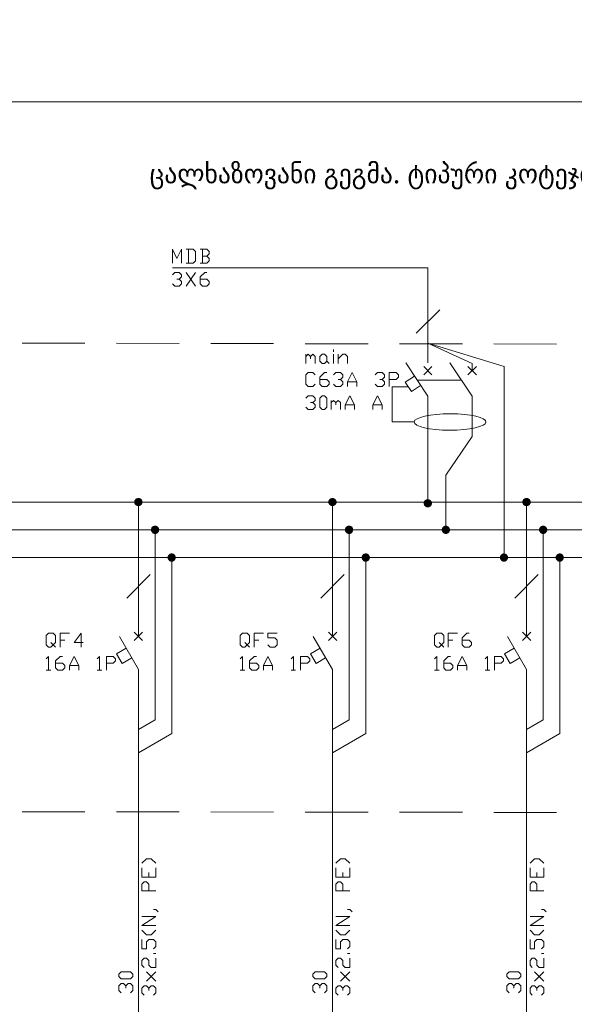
# Model space of a CAD drawing. Header units: millimetres. Extents: x 413 to 305578, y 115 to 38116.
# Tile 183 of 194: x 149347 to 159872, y 19405 to 38070. Entities that reach past the tile are written whole.
import ezdxf

# ---------------------------------------------------------------- set-up
doc = ezdxf.new("R2010")
doc.units = ezdxf.units.MM
for name, color, linetype in [('PDF _0', 1, 'Continuous'), ('PDF _Рамка1', 7, 'Continuous'), ('PDF _Схема', 7, 'Continuous'), ('PDF _Текст', 7, 'Continuous'), ('PDF _Форматка', 7, 'Continuous'), ('PDF _Элемент', 7, 'Continuous')]:
    doc.layers.add(name, color=color, linetype=linetype)
doc.styles.add('PDF Sylfaen', font='sylfaen.ttf')

msp = doc.modelspace()

# ---------------------------------------------------------------- linework, layer by layer
at = {"layer": 'PDF _0', "color": 7, "lineweight": 0}
for points in [[(157094, 33368), (157094, 31935)], [(157094, 30066), (157094, 29437)]]:
    msp.add_lwpolyline(points, dxfattribs=at)
at = {"layer": 'PDF _Рамка1', "lineweight": 0}
for points in [[(149393, 31939), (150586, 31935)], [(151183, 31935), (152376, 31932)], [(152973, 31932), (154166, 31932)], [(154763, 31928), (155957, 31928)], [(156553, 31928), (157747, 31924)], [(158538, 27862), (158538, 31494), (157094, 31935), (157934, 31554)], [(158343, 31924), (159537, 31920)], [(157934, 30933), (157934, 30169), (157436, 29437), (157436, 28387)], [(151919, 28399), (151919, 24795), (151601, 24612)], [(155599, 28399), (155599, 24795), (155284, 24612)], [(159282, 28399), (159282, 24795), (158964, 24612)], [(152233, 27874), (152233, 24536), (151601, 24170)], [(155913, 27874), (155913, 24536), (155284, 24170)], [(159596, 27874), (159596, 24536), (158964, 24170)], [(150586, 23056), (149393, 23056)], [(152376, 23052), (151183, 23052)], [(154166, 23048), (152973, 23052)], [(155957, 23044), (154763, 23048)], [(157747, 23044), (156553, 23044)], [(159537, 23040), (158343, 23040)]]:
    msp.add_lwpolyline(points, dxfattribs=at)
at = {"layer": 'PDF _Схема', "lineweight": 0}
for points in [[(157094, 33368), (152245, 33368)], [(156871, 32126), (157317, 32572)], [(155304, 31772), (155304, 31816)], [(154779, 31554), (154779, 31729)], [(154779, 31685), (154823, 31729), (154867, 31685), (154867, 31641)], [(154867, 31685), (154910, 31729), (154954, 31685), (154954, 31554)], [(155173, 31597), (155217, 31554)], [(155304, 31554), (155304, 31729)], [(155392, 31554), (155392, 31729)], [(155392, 31641), (155479, 31729), (155523, 31729), (155567, 31685), (155567, 31554)], [(154954, 31160), (154910, 31116), (154823, 31116), (154779, 31160), (154779, 31335), (154823, 31379), (154910, 31379), (154954, 31335)], [(155042, 31247), (155173, 31247), (155217, 31204), (155217, 31160), (155173, 31116), (155085, 31116), (155042, 31160), (155042, 31291), (155129, 31379), (155173, 31379)], [(155304, 31335), (155348, 31379), (155435, 31379), (155479, 31335), (155479, 31291), (155435, 31247), (155392, 31247)], [(155567, 31116), (155567, 31204), (155654, 31379), (155742, 31204), (155742, 31116)], [(156092, 31335), (156140, 31379), (156227, 31379), (156271, 31335), (156271, 31291), (156227, 31247), (156183, 31247)], [(156358, 31116), (156358, 31379), (156490, 31379), (156533, 31335), (156533, 31291), (156490, 31247), (156358, 31247)], [(155435, 31247), (155479, 31204), (155479, 31160), (155435, 31116), (155348, 31116), (155304, 31160)], [(155567, 31204), (155742, 31204)], [(156227, 31247), (156271, 31204), (156271, 31160), (156227, 31116), (156140, 31116), (156092, 31160)], [(154779, 30897), (154823, 30941), (154910, 30941), (154954, 30897), (154954, 30853), (154910, 30810), (154867, 30810)], [(154910, 30810), (154954, 30766), (154954, 30722), (154910, 30678), (154823, 30678), (154779, 30722)], [(155260, 30678), (155260, 30853)], [(155260, 30810), (155304, 30853), (155348, 30810), (155348, 30766)], [(155348, 30810), (155392, 30853), (155435, 30810), (155435, 30678)], [(155523, 30678), (155523, 30766), (155610, 30941), (155698, 30766), (155698, 30678)], [(156048, 30678), (156048, 30766), (156140, 30941), (156227, 30766), (156227, 30678)], [(155523, 30766), (155698, 30766)], [(156048, 30766), (156227, 30766)], [(138839, 28924), (176265, 28924)], [(138839, 28399), (176265, 28399)], [(138839, 27874), (176265, 27874)], [(151378, 27106), (151823, 27552)], [(155061, 27106), (155507, 27552)], [(158741, 27106), (159187, 27552)], [(149938, 26263), (149985, 26219), (149938, 26175), (149894, 26175), (149850, 26219), (149850, 26394), (149894, 26438), (149985, 26438), (150029, 26394), (150029, 26263), (149985, 26219), (150029, 26175)], [(150117, 26175), (150117, 26438), (150292, 26438)], [(150554, 26263), (150379, 26263), (150511, 26438), (150511, 26175)], [(153621, 26263), (153665, 26219), (153621, 26175), (153578, 26175), (153534, 26219), (153534, 26394), (153578, 26438), (153665, 26438), (153709, 26394), (153709, 26263), (153665, 26219), (153709, 26175)], [(153796, 26175), (153796, 26438), (153971, 26438)], [(154059, 26219), (154103, 26175), (154190, 26175), (154234, 26219), (154234, 26306), (154190, 26350), (154059, 26350), (154059, 26438), (154234, 26438)], [(157305, 26263), (157349, 26219), (157305, 26175), (157261, 26175), (157218, 26219), (157218, 26394), (157261, 26438), (157349, 26438), (157393, 26394), (157393, 26263), (157349, 26219), (157393, 26175)], [(157480, 26175), (157480, 26438), (157655, 26438)], [(157743, 26306), (157874, 26306), (157918, 26263), (157918, 26219), (157874, 26175), (157786, 26175), (157743, 26219), (157743, 26350), (157830, 26438), (157874, 26438)], [(150117, 26306), (150204, 26306)], [(153796, 26306), (153884, 26306)], [(157480, 26306), (157568, 26306)], [(149850, 25956), (149894, 26000), (149894, 25738)], [(150029, 25869), (150160, 25869), (150204, 25825), (150204, 25781), (150160, 25738), (150073, 25738), (150029, 25781), (150029, 25913), (150117, 26000), (150160, 26000)], [(150292, 25738), (150292, 25825), (150379, 26000), (150467, 25825), (150467, 25738)], [(150817, 25956), (150861, 26000), (150861, 25738)], [(150992, 25738), (150992, 26000), (151123, 26000), (151167, 25956), (151167, 25913), (151123, 25869), (150992, 25869)], [(153534, 25956), (153578, 26000), (153578, 25738)], [(153709, 25869), (153840, 25869), (153884, 25825), (153884, 25781), (153840, 25738), (153753, 25738), (153709, 25781), (153709, 25913), (153796, 26000), (153840, 26000)], [(153971, 25738), (153971, 25825), (154059, 26000), (154147, 25825), (154147, 25738)], [(154497, 25956), (154540, 26000), (154540, 25738)], [(154676, 25738), (154676, 26000), (154807, 26000), (154851, 25956), (154851, 25913), (154807, 25869), (154676, 25869)], [(157218, 25956), (157261, 26000), (157261, 25738)], [(157393, 25869), (157524, 25869), (157568, 25825), (157568, 25781), (157524, 25738), (157436, 25738), (157393, 25781), (157393, 25913), (157480, 26000), (157524, 26000)], [(157655, 25738), (157655, 25825), (157743, 26000), (157830, 25825), (157830, 25738)], [(158180, 25956), (158224, 26000), (158224, 25738)], [(158355, 25738), (158355, 26000), (158487, 26000), (158530, 25956), (158530, 25913), (158487, 25869), (158355, 25869)], [(150292, 25825), (150467, 25825)], [(153971, 25825), (154147, 25825)], [(157655, 25825), (157830, 25825)], [(149850, 25738), (149938, 25738)], [(150817, 25738), (150904, 25738)], [(153534, 25738), (153621, 25738)], [(154497, 25738), (154584, 25738)], [(157218, 25738), (157305, 25738)], [(158180, 25738), (158268, 25738)]]:
    msp.add_lwpolyline(points, dxfattribs=at)
for points in [[(155129, 31554), (155085, 31554), (155042, 31597), (155042, 31685), (155085, 31729), (155129, 31729), (155173, 31685), (155173, 31597)], [(155085, 30678), (155042, 30722), (155042, 30897), (155085, 30941), (155129, 30941), (155173, 30897), (155173, 30722), (155129, 30678)]]:
    msp.add_lwpolyline(points, close=True, dxfattribs=at)
at = {"layer": 'PDF _Текст', "lineweight": 0}
for points in [[(152245, 33455), (152245, 33718), (152332, 33543), (152420, 33718), (152420, 33455)], [(152508, 33455), (152639, 33455), (152683, 33499), (152683, 33674), (152639, 33718), (152508, 33718)], [(152551, 33718), (152551, 33455)], [(152901, 33586), (152945, 33630), (152945, 33674), (152901, 33718), (152770, 33718)], [(152814, 33718), (152814, 33455)], [(152770, 33455), (152901, 33455), (152945, 33499), (152945, 33543), (152901, 33586), (152814, 33586)], [(152245, 33236), (152289, 33280), (152376, 33280), (152420, 33236), (152420, 33193), (152376, 33149), (152332, 33149)], [(152508, 33018), (152683, 33280)], [(152508, 33280), (152683, 33018)], [(152770, 33149), (152901, 33149), (152945, 33105), (152945, 33061), (152901, 33018), (152814, 33018), (152770, 33061), (152770, 33193), (152858, 33280), (152901, 33280)], [(152376, 33149), (152420, 33105), (152420, 33061), (152376, 33018), (152289, 33018), (152245, 33061)], [(151668, 22078), (151756, 22165), (151843, 22165), (151931, 22078)], [(155348, 22078), (155435, 22165), (155523, 22165), (155610, 22078)], [(159032, 22078), (159119, 22165), (159207, 22165), (159294, 22078)], [(151931, 21990), (151931, 21815), (151668, 21815), (151668, 21990)], [(151799, 21815), (151799, 21903)], [(155610, 21990), (155610, 21815), (155348, 21815), (155348, 21990)], [(155479, 21815), (155479, 21903)], [(159294, 21990), (159294, 21815), (159032, 21815), (159032, 21990)], [(159163, 21815), (159163, 21903)], [(151931, 21553), (151668, 21553), (151668, 21684), (151712, 21728), (151756, 21728), (151799, 21684), (151799, 21553)], [(155610, 21553), (155348, 21553), (155348, 21684), (155392, 21728), (155435, 21728), (155479, 21684), (155479, 21553)], [(159294, 21553), (159032, 21553), (159032, 21684), (159075, 21728), (159119, 21728), (159163, 21684), (159163, 21553)], [(151887, 21203), (151931, 21203), (151974, 21159)], [(155567, 21203), (155610, 21203), (155654, 21159)], [(159250, 21203), (159294, 21203), (159338, 21159)], [(151931, 20896), (151668, 20896), (151931, 21071), (151668, 21071)], [(155610, 20896), (155348, 20896), (155610, 21071), (155348, 21071)], [(159294, 20896), (159032, 20896), (159294, 21071), (159032, 21071)], [(151668, 20809), (151756, 20721), (151843, 20721), (151931, 20809)], [(155348, 20809), (155435, 20721), (155523, 20721), (155610, 20809)], [(159032, 20809), (159119, 20721), (159207, 20721), (159294, 20809)], [(151887, 20455), (151931, 20498), (151931, 20586), (151887, 20630), (151799, 20630), (151756, 20586), (151756, 20455), (151668, 20455), (151668, 20630)], [(155567, 20455), (155610, 20498), (155610, 20586), (155567, 20630), (155479, 20630), (155435, 20586), (155435, 20455), (155348, 20455), (155348, 20630)], [(159250, 20455), (159294, 20498), (159294, 20586), (159250, 20630), (159163, 20630), (159119, 20586), (159119, 20455), (159032, 20455), (159032, 20630)], [(151931, 20367), (151887, 20367)], [(155610, 20367), (155567, 20367)], [(159294, 20367), (159250, 20367)], [(151712, 20105), (151668, 20148), (151668, 20236), (151712, 20280), (151756, 20280), (151799, 20236), (151799, 20148), (151843, 20105), (151931, 20105), (151931, 20280)], [(155392, 20105), (155348, 20148), (155348, 20236), (155392, 20280), (155435, 20280), (155479, 20236), (155479, 20148), (155523, 20105), (155610, 20105), (155610, 20280)], [(159075, 20105), (159032, 20148), (159032, 20236), (159075, 20280), (159119, 20280), (159163, 20236), (159163, 20148), (159207, 20105), (159294, 20105), (159294, 20280)], [(151931, 19842), (151756, 20017)], [(151756, 19842), (151931, 20017)], [(155610, 19842), (155435, 20017)], [(155435, 19842), (155610, 20017)], [(159294, 19842), (159119, 20017)], [(159119, 19842), (159294, 20017)], [(151274, 19623), (151231, 19667), (151231, 19755), (151274, 19798), (151318, 19798), (151362, 19755), (151362, 19711)], [(151362, 19755), (151406, 19798), (151449, 19798), (151493, 19755), (151493, 19667), (151449, 19623)], [(154954, 19623), (154910, 19667), (154910, 19755), (154954, 19798), (154998, 19798), (155042, 19755), (155042, 19711)], [(155042, 19755), (155085, 19798), (155129, 19798), (155173, 19755), (155173, 19667), (155129, 19623)], [(158638, 19623), (158594, 19667), (158594, 19755), (158638, 19798), (158682, 19798), (158725, 19755), (158725, 19711)], [(158725, 19755), (158769, 19798), (158813, 19798), (158857, 19755), (158857, 19667), (158813, 19623)], [(151712, 19580), (151668, 19623), (151668, 19711), (151712, 19755), (151756, 19755), (151799, 19711), (151799, 19667)], [(151799, 19711), (151843, 19755), (151887, 19755), (151931, 19711), (151931, 19623), (151887, 19580)], [(155392, 19580), (155348, 19623), (155348, 19711), (155392, 19755), (155435, 19755), (155479, 19711), (155479, 19667)], [(155479, 19711), (155523, 19755), (155567, 19755), (155610, 19711), (155610, 19623), (155567, 19580)], [(159075, 19580), (159032, 19623), (159032, 19711), (159075, 19755), (159119, 19755), (159163, 19711), (159163, 19667)], [(159163, 19711), (159207, 19755), (159250, 19755), (159294, 19711), (159294, 19623), (159250, 19580)]]:
    msp.add_lwpolyline(points, dxfattribs=at)
for points in [[(151493, 19930), (151449, 19886), (151274, 19886), (151231, 19930), (151231, 19973), (151274, 20017), (151449, 20017), (151493, 19973)], [(155173, 19930), (155129, 19886), (154954, 19886), (154910, 19930), (154910, 19973), (154954, 20017), (155129, 20017), (155173, 19973)], [(158857, 19930), (158813, 19886), (158638, 19886), (158594, 19930), (158594, 19973), (158638, 20017), (158813, 20017), (158857, 19973)]]:
    msp.add_lwpolyline(points, close=True, dxfattribs=at)
at = {"layer": 'PDF _Форматка', "lineweight": 0}
msp.add_lwpolyline([(130123, 38070), (130123, 36510), (130123, 361), (184615, 361), (184615, 36510), (141425, 36510)], dxfattribs=at)
at = {"layer": 'PDF _Элемент', "lineweight": 0}
for points in [[(157094, 31562), (157094, 31935)], [(157094, 30066), (157094, 30933), (156673, 31562)], [(157934, 30933), (157512, 31562)], [(157934, 31414), (157934, 31554)], [(157170, 31494), (157015, 31335)], [(157170, 31335), (157015, 31494)], [(158013, 31335), (157854, 31494)], [(158013, 31494), (157854, 31335)], [(156840, 31311), (156665, 31196), (156780, 31021), (156955, 31136)], [(156887, 31239), (157727, 31239)], [(156832, 30444), (156418, 30444), (156418, 31108), (156720, 31108)], [(157094, 28900), (157094, 29437)], [(151601, 26378), (151601, 28912)], [(155284, 26378), (155284, 28912)], [(158964, 26378), (158964, 28912)], [(151601, 25750), (151239, 26378)], [(151680, 26458), (151521, 26299)], [(151680, 26299), (151521, 26458)], [(155284, 25750), (154918, 26378)], [(155364, 26458), (155205, 26299)], [(155364, 26299), (155205, 26458)], [(158964, 25750), (158602, 26378)], [(159044, 26458), (158888, 26299)], [(159044, 26299), (158888, 26458)], [(151473, 25972), (151290, 25865), (151183, 26048), (151366, 26155)], [(155153, 25972), (154974, 25865), (154867, 26048), (155046, 26155)], [(158837, 25972), (158654, 25865), (158546, 26048), (158729, 26155)], [(151601, 15995), (151601, 25750), (151601, 23764)], [(155284, 15995), (155284, 25750), (155284, 23764)], [(158964, 15995), (158964, 25750), (158964, 23764)]]:
    msp.add_lwpolyline(points, dxfattribs=at)
msp.add_ellipse((157514, 30443), major_axis=(682, 1), ratio=0.229598, start_param=3.13046, end_param=9.413645, dxfattribs=at)
at = {"layer": 'PDF _Элемент', "transparency": 33554559}
for points in [[(151525, 28956), (151676, 28940), (151521, 28940)], [(151676, 28940), (151521, 28940), (151680, 28924)], [(151521, 28940), (151680, 28924), (151521, 28924)], [(151533, 28968), (151672, 28956), (151525, 28956)], [(151672, 28956), (151525, 28956), (151676, 28940)], [(151541, 28980), (151668, 28968), (151533, 28968)], [(151668, 28968), (151533, 28968), (151672, 28956)], [(151553, 28988), (151660, 28980), (151541, 28980)], [(151660, 28980), (151541, 28980), (151668, 28968)], [(151565, 28996), (151648, 28988), (151553, 28988)], [(151648, 28988), (151553, 28988), (151660, 28980)], [(151581, 29000), (151636, 28996), (151565, 28996)], [(151636, 28996), (151565, 28996), (151648, 28988)], [(151593, 29004), (151620, 29000), (151581, 29000)], [(151620, 29000), (151581, 29000), (151636, 28996)], [(151608, 29004), (151593, 29004), (151620, 29000)], [(155209, 28956), (155360, 28940), (155205, 28940)], [(155360, 28940), (155205, 28940), (155360, 28924)], [(155205, 28940), (155360, 28924), (155205, 28924)], [(155217, 28968), (155356, 28956), (155209, 28956)], [(155356, 28956), (155209, 28956), (155360, 28940)], [(155225, 28980), (155348, 28968), (155217, 28968)], [(155348, 28968), (155217, 28968), (155356, 28956)], [(155237, 28988), (155340, 28980), (155225, 28980)], [(155340, 28980), (155225, 28980), (155348, 28968)], [(155248, 28996), (155328, 28988), (155237, 28988)], [(155328, 28988), (155237, 28988), (155340, 28980)], [(155260, 29000), (155316, 28996), (155248, 28996)], [(155316, 28996), (155248, 28996), (155328, 28988)], [(155276, 29004), (155304, 29000), (155260, 29000)], [(155304, 29000), (155260, 29000), (155316, 28996)], [(155288, 29004), (155276, 29004), (155304, 29000)], [(157019, 28932), (157170, 28916), (157015, 28916)], [(157023, 28944), (157166, 28932), (157019, 28932)], [(157166, 28932), (157019, 28932), (157170, 28916)], [(157035, 28956), (157158, 28944), (157023, 28944)], [(157158, 28944), (157023, 28944), (157166, 28932)], [(157043, 28964), (157150, 28956), (157035, 28956)], [(157150, 28956), (157035, 28956), (157158, 28944)], [(157054, 28972), (157138, 28964), (157043, 28964)], [(157138, 28964), (157043, 28964), (157150, 28956)], [(157070, 28980), (157126, 28972), (157054, 28972)], [(157126, 28972), (157054, 28972), (157138, 28964)], [(157082, 28980), (157114, 28980), (157070, 28980)], [(157114, 28980), (157070, 28980), (157126, 28972)], [(157098, 28980), (157082, 28980), (157114, 28980)], [(158888, 28940), (159044, 28924), (158884, 28924)], [(158892, 28956), (159044, 28940), (158888, 28940)], [(159044, 28940), (158888, 28940), (159044, 28924)], [(158896, 28968), (159040, 28956), (158892, 28956)], [(159040, 28956), (158892, 28956), (159044, 28940)], [(158904, 28980), (159032, 28968), (158896, 28968)], [(159032, 28968), (158896, 28968), (159040, 28956)], [(158916, 28988), (159024, 28980), (158904, 28980)], [(159024, 28980), (158904, 28980), (159032, 28968)], [(158928, 28996), (159012, 28988), (158916, 28988)], [(159012, 28988), (158916, 28988), (159024, 28980)], [(158944, 29000), (159000, 28996), (158928, 28996)], [(159000, 28996), (158928, 28996), (159012, 28988)], [(158956, 29004), (158988, 29000), (158944, 29000)], [(158988, 29000), (158944, 29000), (159000, 28996)], [(158972, 29004), (158956, 29004), (158988, 29000)], [(151680, 28924), (151521, 28924), (151676, 28912)], [(151521, 28924), (151676, 28912), (151521, 28912)], [(151676, 28912), (151521, 28912), (151672, 28896)], [(151521, 28912), (151672, 28896), (151525, 28896)], [(151672, 28896), (151525, 28896), (151668, 28884)], [(151525, 28896), (151668, 28884), (151533, 28884)], [(151668, 28884), (151533, 28884), (151660, 28872)], [(151533, 28884), (151660, 28872), (151541, 28872)], [(151660, 28872), (151541, 28872), (151648, 28864)], [(151541, 28872), (151648, 28864), (151553, 28864)], [(151648, 28864), (151553, 28864), (151636, 28856)], [(151553, 28864), (151636, 28856), (151565, 28856)], [(151636, 28856), (151565, 28856), (151620, 28848)], [(151565, 28856), (151620, 28848), (151581, 28848)], [(151620, 28848), (151581, 28848), (151608, 28848)], [(151581, 28848), (151608, 28848), (151593, 28848)], [(155360, 28924), (155205, 28924), (155360, 28912)], [(155205, 28924), (155360, 28912), (155205, 28912)], [(155360, 28912), (155205, 28912), (155356, 28896)], [(155205, 28912), (155356, 28896), (155209, 28896)], [(155356, 28896), (155209, 28896), (155348, 28884)], [(155209, 28896), (155348, 28884), (155217, 28884)], [(155348, 28884), (155217, 28884), (155340, 28872)], [(155217, 28884), (155340, 28872), (155225, 28872)], [(155340, 28872), (155225, 28872), (155328, 28864)], [(155225, 28872), (155328, 28864), (155237, 28864)], [(155328, 28864), (155237, 28864), (155316, 28856)], [(155237, 28864), (155316, 28856), (155248, 28856)], [(155316, 28856), (155248, 28856), (155304, 28848)], [(155248, 28856), (155304, 28848), (155260, 28848)], [(155304, 28848), (155260, 28848), (155288, 28848)], [(155260, 28848), (155288, 28848), (155276, 28848)], [(157015, 28916), (157170, 28904), (157011, 28904)], [(157170, 28904), (157011, 28904), (157170, 28888)], [(157011, 28904), (157170, 28888), (157015, 28888)], [(157170, 28916), (157015, 28916), (157170, 28904)], [(157170, 28888), (157015, 28888), (157166, 28872)], [(157015, 28888), (157166, 28872), (157019, 28872)], [(157166, 28872), (157019, 28872), (157158, 28860)], [(157019, 28872), (157158, 28860), (157023, 28860)], [(157158, 28860), (157023, 28860), (157150, 28848)], [(157023, 28860), (157150, 28848), (157035, 28848)], [(157150, 28848), (157035, 28848), (157138, 28841)], [(157035, 28848), (157138, 28841), (157043, 28841)], [(157138, 28841), (157043, 28841), (157126, 28833)], [(157043, 28841), (157126, 28833), (157054, 28833)], [(157126, 28833), (157054, 28833), (157114, 28825)], [(157054, 28833), (157114, 28825), (157070, 28825)], [(157114, 28825), (157070, 28825), (157098, 28825)], [(157070, 28825), (157098, 28825), (157082, 28825)], [(159044, 28924), (158884, 28924), (159044, 28912)], [(158884, 28924), (159044, 28912), (158888, 28912)], [(159044, 28912), (158888, 28912), (159040, 28896)], [(158888, 28912), (159040, 28896), (158892, 28896)], [(159040, 28896), (158892, 28896), (159032, 28884)], [(158892, 28896), (159032, 28884), (158896, 28884)], [(159032, 28884), (158896, 28884), (159024, 28872)], [(158896, 28884), (159024, 28872), (158904, 28872)], [(159024, 28872), (158904, 28872), (159012, 28864)], [(158904, 28872), (159012, 28864), (158916, 28864)], [(159012, 28864), (158916, 28864), (159000, 28856)], [(158916, 28864), (159000, 28856), (158928, 28856)], [(159000, 28856), (158928, 28856), (158988, 28848)], [(158928, 28856), (158988, 28848), (158944, 28848)], [(158988, 28848), (158944, 28848), (158972, 28848)], [(158944, 28848), (158972, 28848), (158956, 28848)], [(151839, 28415), (151994, 28399), (151835, 28399)], [(151994, 28399), (151835, 28399), (151994, 28387)], [(151835, 28399), (151994, 28387), (151839, 28387)], [(151843, 28427), (151994, 28415), (151839, 28415)], [(151994, 28415), (151839, 28415), (151994, 28399)], [(151994, 28387), (151839, 28387), (151990, 28371)], [(151839, 28387), (151990, 28371), (151843, 28371)], [(151847, 28443), (151990, 28427), (151843, 28427)], [(151990, 28427), (151843, 28427), (151994, 28415)], [(151990, 28371), (151843, 28371), (151982, 28359)], [(151843, 28371), (151982, 28359), (151847, 28359)], [(151859, 28455), (151982, 28443), (151847, 28443)], [(151982, 28443), (151847, 28443), (151990, 28427)], [(151867, 28463), (151974, 28455), (151859, 28455)], [(151974, 28455), (151859, 28455), (151982, 28443)], [(151879, 28471), (151963, 28463), (151867, 28463)], [(151963, 28463), (151867, 28463), (151974, 28455)], [(151895, 28475), (151951, 28471), (151879, 28471)], [(151951, 28471), (151879, 28471), (151963, 28463)], [(151907, 28479), (151939, 28475), (151895, 28475)], [(151939, 28475), (151895, 28475), (151951, 28471)], [(151923, 28479), (151907, 28479), (151939, 28475)], [(155523, 28427), (155674, 28415), (155519, 28415)], [(155674, 28415), (155519, 28415), (155678, 28399)], [(155519, 28415), (155678, 28399), (155519, 28399)], [(155678, 28399), (155519, 28399), (155674, 28387)], [(155519, 28399), (155674, 28387), (155519, 28387)], [(155674, 28387), (155519, 28387), (155670, 28371)], [(155519, 28387), (155670, 28371), (155523, 28371)], [(155531, 28443), (155670, 28427), (155523, 28427)], [(155670, 28427), (155523, 28427), (155674, 28415)], [(155670, 28371), (155523, 28371), (155666, 28359)], [(155523, 28371), (155666, 28359), (155531, 28359)], [(155539, 28455), (155666, 28443), (155531, 28443)], [(155666, 28443), (155531, 28443), (155670, 28427)], [(155551, 28463), (155658, 28455), (155539, 28455)], [(155658, 28455), (155539, 28455), (155666, 28443)], [(155563, 28471), (155646, 28463), (155551, 28463)], [(155646, 28463), (155551, 28463), (155658, 28455)], [(155575, 28475), (155634, 28471), (155563, 28471)], [(155634, 28471), (155563, 28471), (155646, 28463)], [(155591, 28479), (155618, 28475), (155575, 28475)], [(155618, 28475), (155575, 28475), (155634, 28471)], [(155606, 28479), (155591, 28479), (155618, 28475)], [(157361, 28427), (157512, 28415), (157357, 28415)], [(157512, 28415), (157357, 28415), (157512, 28399)], [(157357, 28415), (157512, 28399), (157357, 28399)], [(157512, 28399), (157357, 28399), (157512, 28387)], [(157357, 28399), (157512, 28387), (157357, 28387)], [(157512, 28387), (157357, 28387), (157508, 28371)], [(157357, 28387), (157508, 28371), (157361, 28371)], [(157369, 28443), (157508, 28427), (157361, 28427)], [(157508, 28427), (157361, 28427), (157512, 28415)], [(157508, 28371), (157361, 28371), (157500, 28359)], [(157361, 28371), (157500, 28359), (157369, 28359)], [(157377, 28455), (157500, 28443), (157369, 28443)], [(157500, 28443), (157369, 28443), (157508, 28427)], [(157385, 28463), (157492, 28455), (157377, 28455)], [(157492, 28455), (157377, 28455), (157500, 28443)], [(157401, 28471), (157480, 28463), (157385, 28463)], [(157480, 28463), (157385, 28463), (157492, 28455)], [(157413, 28475), (157468, 28471), (157401, 28471)], [(157468, 28471), (157401, 28471), (157480, 28463)], [(157428, 28479), (157456, 28475), (157413, 28475)], [(157456, 28475), (157413, 28475), (157468, 28471)], [(157440, 28479), (157428, 28479), (157456, 28475)], [(159207, 28427), (159358, 28415), (159203, 28415)], [(159358, 28415), (159203, 28415), (159358, 28399)], [(159203, 28415), (159358, 28399), (159203, 28399)], [(159358, 28399), (159203, 28399), (159358, 28387)], [(159203, 28399), (159358, 28387), (159203, 28387)], [(159358, 28387), (159203, 28387), (159354, 28371)], [(159203, 28387), (159354, 28371), (159207, 28371)], [(159215, 28443), (159354, 28427), (159207, 28427)], [(159354, 28427), (159207, 28427), (159358, 28415)], [(159354, 28371), (159207, 28371), (159346, 28359)], [(159207, 28371), (159346, 28359), (159215, 28359)], [(159223, 28455), (159346, 28443), (159215, 28443)], [(159346, 28443), (159215, 28443), (159354, 28427)], [(159234, 28463), (159338, 28455), (159223, 28455)], [(159338, 28455), (159223, 28455), (159346, 28443)], [(159246, 28471), (159326, 28463), (159234, 28463)], [(159326, 28463), (159234, 28463), (159338, 28455)], [(159258, 28475), (159314, 28471), (159246, 28471)], [(159314, 28471), (159246, 28471), (159326, 28463)], [(159274, 28479), (159302, 28475), (159258, 28475)], [(159302, 28475), (159258, 28475), (159314, 28471)], [(159286, 28479), (159274, 28479), (159302, 28475)], [(151982, 28359), (151847, 28359), (151974, 28347)], [(151847, 28359), (151974, 28347), (151859, 28347)], [(151974, 28347), (151859, 28347), (151963, 28335)], [(151859, 28347), (151963, 28335), (151867, 28335)], [(151963, 28335), (151867, 28335), (151951, 28327)], [(151867, 28335), (151951, 28327), (151879, 28327)], [(151951, 28327), (151879, 28327), (151939, 28323)], [(151879, 28327), (151939, 28323), (151895, 28323)], [(151939, 28323), (151895, 28323), (151923, 28319)], [(151895, 28323), (151923, 28319), (151907, 28319)], [(155666, 28359), (155531, 28359), (155658, 28347)], [(155531, 28359), (155658, 28347), (155539, 28347)], [(155658, 28347), (155539, 28347), (155646, 28335)], [(155539, 28347), (155646, 28335), (155551, 28335)], [(155646, 28335), (155551, 28335), (155634, 28327)], [(155551, 28335), (155634, 28327), (155563, 28327)], [(155634, 28327), (155563, 28327), (155618, 28323)], [(155563, 28327), (155618, 28323), (155575, 28323)], [(155618, 28323), (155575, 28323), (155606, 28319)], [(155575, 28323), (155606, 28319), (155591, 28319)], [(157500, 28359), (157369, 28359), (157492, 28347)], [(157369, 28359), (157492, 28347), (157377, 28347)], [(157492, 28347), (157377, 28347), (157480, 28335)], [(157377, 28347), (157480, 28335), (157385, 28335)], [(157480, 28335), (157385, 28335), (157468, 28331)], [(157385, 28335), (157468, 28331), (157401, 28331)], [(157468, 28331), (157401, 28331), (157456, 28323)], [(157401, 28331), (157456, 28323), (157413, 28323)], [(157456, 28323), (157413, 28323), (157440, 28323)], [(157413, 28323), (157440, 28323), (157428, 28323)], [(159346, 28359), (159215, 28359), (159338, 28347)], [(159215, 28359), (159338, 28347), (159223, 28347)], [(159338, 28347), (159223, 28347), (159326, 28335)], [(159223, 28347), (159326, 28335), (159234, 28335)], [(159326, 28335), (159234, 28335), (159314, 28327)], [(159234, 28335), (159314, 28327), (159246, 28327)], [(159314, 28327), (159246, 28327), (159302, 28323)], [(159246, 28327), (159302, 28323), (159258, 28323)], [(159302, 28323), (159258, 28323), (159286, 28319)], [(159258, 28323), (159286, 28319), (159274, 28319)], [(152157, 27902), (152309, 27890), (152153, 27890)], [(152309, 27890), (152153, 27890), (152309, 27874)], [(152153, 27890), (152309, 27874), (152153, 27874)], [(152309, 27874), (152153, 27874), (152309, 27858)], [(152153, 27874), (152309, 27858), (152153, 27858)], [(152309, 27858), (152153, 27858), (152305, 27846)], [(152153, 27858), (152305, 27846), (152157, 27846)], [(152165, 27914), (152305, 27902), (152157, 27902)], [(152305, 27902), (152157, 27902), (152309, 27890)], [(152305, 27846), (152157, 27846), (152297, 27834)], [(152157, 27846), (152297, 27834), (152165, 27834)], [(152173, 27926), (152297, 27914), (152165, 27914)], [(152297, 27914), (152165, 27914), (152305, 27902)], [(152297, 27834), (152165, 27834), (152289, 27822)], [(152165, 27834), (152289, 27822), (152173, 27822)], [(152185, 27938), (152289, 27926), (152173, 27926)], [(152289, 27926), (152173, 27926), (152297, 27914)], [(152289, 27822), (152173, 27822), (152281, 27810)], [(152173, 27822), (152281, 27810), (152185, 27810)], [(152197, 27945), (152281, 27938), (152185, 27938)], [(152281, 27938), (152185, 27938), (152289, 27926)], [(152209, 27949), (152265, 27945), (152197, 27945)], [(152265, 27945), (152197, 27945), (152281, 27938)], [(152225, 27953), (152253, 27949), (152209, 27949)], [(152253, 27949), (152209, 27949), (152265, 27945)], [(152237, 27953), (152225, 27953), (152253, 27949)], [(155837, 27890), (155992, 27874), (155833, 27874)], [(155992, 27874), (155833, 27874), (155992, 27858)], [(155833, 27874), (155992, 27858), (155837, 27858)], [(155841, 27902), (155992, 27890), (155837, 27890)], [(155992, 27890), (155837, 27890), (155992, 27874)], [(155992, 27858), (155837, 27858), (155988, 27846)], [(155837, 27858), (155988, 27846), (155841, 27846)], [(155845, 27914), (155988, 27902), (155841, 27902)], [(155988, 27902), (155841, 27902), (155992, 27890)], [(155988, 27846), (155841, 27846), (155980, 27834)], [(155841, 27846), (155980, 27834), (155845, 27834)], [(155857, 27926), (155980, 27914), (155845, 27914)], [(155980, 27914), (155845, 27914), (155988, 27902)], [(155980, 27834), (155845, 27834), (155972, 27822)], [(155845, 27834), (155972, 27822), (155857, 27822)], [(155865, 27938), (155972, 27926), (155857, 27926)], [(155972, 27926), (155857, 27926), (155980, 27914)], [(155972, 27822), (155857, 27822), (155961, 27810)], [(155857, 27822), (155961, 27810), (155865, 27810)], [(155877, 27945), (155961, 27938), (155865, 27938)], [(155961, 27938), (155865, 27938), (155972, 27926)], [(155893, 27949), (155949, 27945), (155877, 27945)], [(155949, 27945), (155877, 27945), (155961, 27938)], [(155905, 27953), (155937, 27949), (155893, 27949)], [(155937, 27949), (155893, 27949), (155949, 27945)], [(155921, 27953), (155905, 27953), (155937, 27949)], [(158463, 27902), (158614, 27890), (158459, 27890)], [(158614, 27890), (158459, 27890), (158614, 27874)], [(158459, 27890), (158614, 27874), (158459, 27874)], [(158614, 27874), (158459, 27874), (158614, 27858)], [(158459, 27874), (158614, 27858), (158459, 27858)], [(158614, 27858), (158459, 27858), (158610, 27846)], [(158459, 27858), (158610, 27846), (158463, 27846)], [(158471, 27914), (158610, 27902), (158463, 27902)], [(158610, 27902), (158463, 27902), (158614, 27890)], [(158610, 27846), (158463, 27846), (158602, 27834)], [(158463, 27846), (158602, 27834), (158471, 27834)], [(158479, 27926), (158602, 27914), (158471, 27914)], [(158602, 27914), (158471, 27914), (158610, 27902)], [(158602, 27834), (158471, 27834), (158594, 27822)], [(158471, 27834), (158594, 27822), (158479, 27822)], [(158491, 27938), (158594, 27926), (158479, 27926)], [(158594, 27926), (158479, 27926), (158602, 27914)], [(158594, 27822), (158479, 27822), (158586, 27810)], [(158479, 27822), (158586, 27810), (158491, 27810)], [(158503, 27945), (158586, 27938), (158491, 27938)], [(158586, 27938), (158491, 27938), (158594, 27926)], [(158514, 27949), (158570, 27945), (158503, 27945)], [(158570, 27945), (158503, 27945), (158586, 27938)], [(158530, 27953), (158558, 27949), (158514, 27949)], [(158558, 27949), (158514, 27949), (158570, 27945)], [(158542, 27953), (158530, 27953), (158558, 27949)], [(159521, 27902), (159672, 27890), (159517, 27890)], [(159672, 27890), (159517, 27890), (159676, 27874)], [(159517, 27890), (159676, 27874), (159517, 27874)], [(159676, 27874), (159517, 27874), (159672, 27858)], [(159517, 27874), (159672, 27858), (159517, 27858)], [(159672, 27858), (159517, 27858), (159668, 27846)], [(159517, 27858), (159668, 27846), (159521, 27846)], [(159529, 27914), (159668, 27902), (159521, 27902)], [(159668, 27902), (159521, 27902), (159672, 27890)], [(159668, 27846), (159521, 27846), (159664, 27834)], [(159521, 27846), (159664, 27834), (159529, 27834)], [(159537, 27926), (159664, 27914), (159529, 27914)], [(159664, 27914), (159529, 27914), (159668, 27902)], [(159664, 27834), (159529, 27834), (159652, 27822)], [(159529, 27834), (159652, 27822), (159537, 27822)], [(159549, 27938), (159652, 27926), (159537, 27926)], [(159652, 27926), (159537, 27926), (159664, 27914)], [(159652, 27822), (159537, 27822), (159644, 27810)], [(159537, 27822), (159644, 27810), (159549, 27810)], [(159561, 27945), (159644, 27938), (159549, 27938)], [(159644, 27938), (159549, 27938), (159652, 27926)], [(159573, 27949), (159632, 27945), (159561, 27945)], [(159632, 27945), (159561, 27945), (159644, 27938)], [(159589, 27953), (159616, 27949), (159573, 27949)], [(159616, 27949), (159573, 27949), (159632, 27945)], [(159604, 27953), (159589, 27953), (159616, 27949)], [(152281, 27810), (152185, 27810), (152265, 27802)], [(152185, 27810), (152265, 27802), (152197, 27802)], [(152265, 27802), (152197, 27802), (152253, 27798)], [(152197, 27802), (152253, 27798), (152209, 27798)], [(152253, 27798), (152209, 27798), (152237, 27794)], [(152209, 27798), (152237, 27794), (152225, 27794)], [(155961, 27810), (155865, 27810), (155949, 27802)], [(155865, 27810), (155949, 27802), (155877, 27802)], [(155949, 27802), (155877, 27802), (155937, 27798)], [(155877, 27802), (155937, 27798), (155893, 27798)], [(155937, 27798), (155893, 27798), (155921, 27794)], [(155893, 27798), (155921, 27794), (155905, 27794)], [(158586, 27810), (158491, 27810), (158570, 27802)], [(158491, 27810), (158570, 27802), (158503, 27802)], [(158570, 27802), (158503, 27802), (158558, 27798)], [(158503, 27802), (158558, 27798), (158514, 27798)], [(158558, 27798), (158514, 27798), (158542, 27794)], [(158514, 27798), (158542, 27794), (158530, 27794)], [(159644, 27810), (159549, 27810), (159632, 27802)], [(159549, 27810), (159632, 27802), (159561, 27802)], [(159632, 27802), (159561, 27802), (159616, 27798)], [(159561, 27802), (159616, 27798), (159573, 27798)], [(159616, 27798), (159573, 27798), (159604, 27794)], [(159573, 27798), (159604, 27794), (159589, 27794)]]:
    msp.add_solid(points, dxfattribs=at)

# ---------------------------------------------------------------- texts
at = {"layer": 'PDF _Текст', "insert": (151814, 35095), "char_height": 368.22, "attachment_point": 4, "style": 'PDF Sylfaen'}
msp.add_mtext('ცალხაზოვანი გეგმა. ტიპური კოტეჯის ელ. ფარი', dxfattribs=at)

doc.saveas('drawing.dxf')
